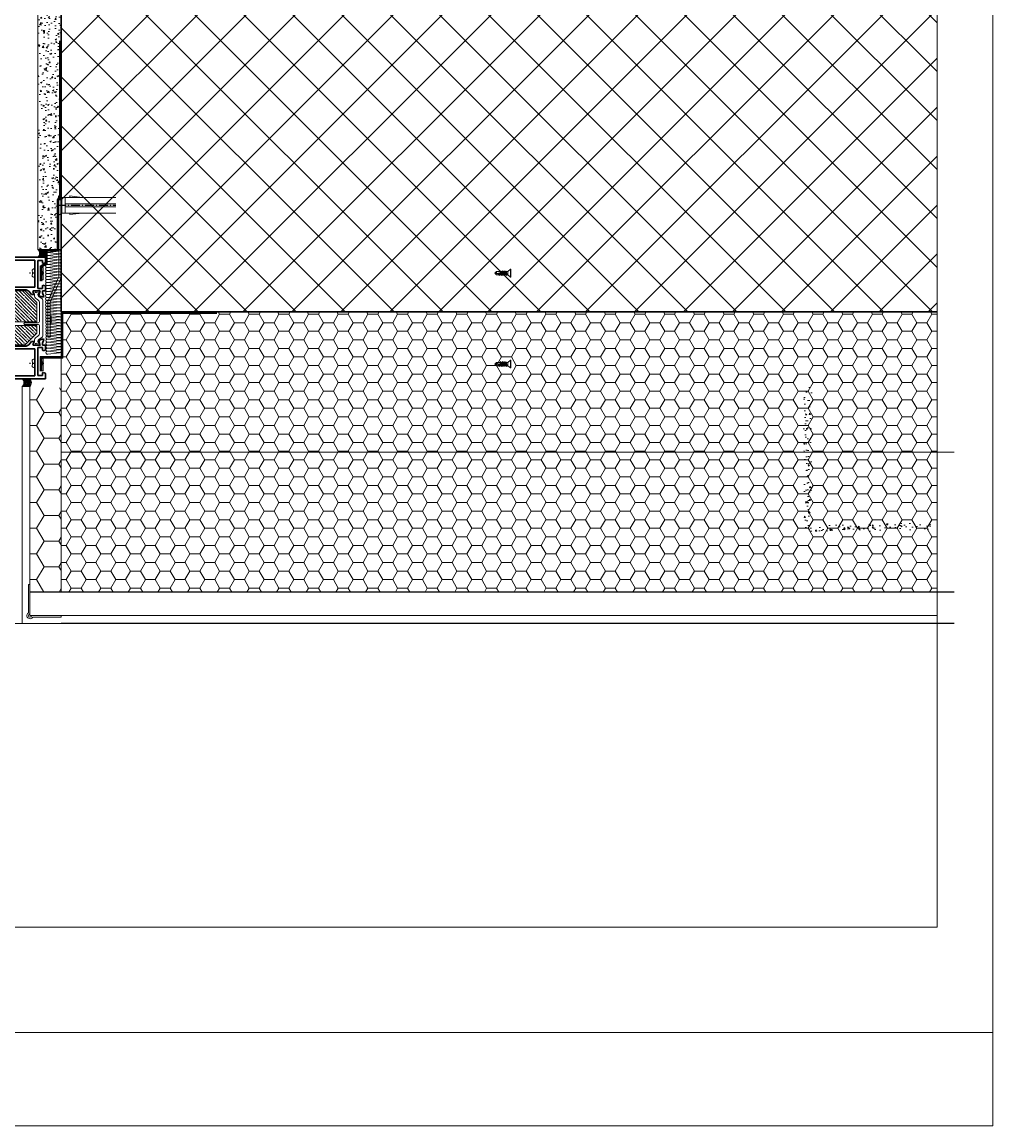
# Model space of a CAD drawing. Header units: millimetres. Extents: x -1427 to 10229, y -1578 to 5221.
# Tile 30 of 129: x 1225 to 1287, y -851 to -780. Entities that reach past the tile are written whole.
import ezdxf

# ---------------------------------------------------------------- set-up
doc = ezdxf.new("R2010")
doc.units = ezdxf.units.MM
for name, pattern in [('ACAD_ISO03W100', [30, 12, -18]), ('CENTER2', [1.125, 0.75, -0.125, 0.125, -0.125]), ('DASHDOT', [25.4, 12.7, -6.35, 0, -6.35])]:
    doc.linetypes.add(name, pattern=pattern)
for name, color, linetype, lineweight in [('0-izo-TERM-tward', 94, 'ZIGZAG', 9), ('0-S-linia-murowane', 43, 'Continuous', 30), ('_Obwiednia', 2, 'Continuous', 30), ('A_wymiary', 7, 'Continuous', 5), ('Akcesoria', 35, 'Continuous', 9), ('blacha', 2, 'Continuous', 18), ('Kreskowanie', 252, 'Continuous', 5), ('Obwiednia', 2, 'Continuous', 30), ('Opisy profile', 7, 'Continuous', 20), ('Oś', 1, 'DASHDOT', 9), ('PROFIL', 2, 'Continuous', 18), ('PROMATEC', 7, 'Continuous', 9), ('Przekładka', 4, 'Continuous', 18), ('ramka skrajna', 7, 'Continuous', 20), ('Silikon', 31, 'Continuous', 18), ('Stal', 1, 'Continuous', 20), ('Tynk', 8, 'Continuous', 18), ('Uszczelki', 1, 'Continuous', 9), ('Ściana', 37, 'Continuous', 18)]:
    doc.layers.add(name, color=color, linetype=linetype, lineweight=lineweight)
for name, color, linetype in [('0-S-linia-wykonczenie', 31, 'Continuous'), ('AAA Wełna', 1, 'Continuous'), ('OSIE', 4, 'CENTER2')]:
    doc.layers.add(name, color=color, linetype=linetype)
doc.styles.get("Standard").update_dxf_attribs({"font": 'arial.ttf'})
doc.linetypes.add('ZIGZAG', pattern='A,0.00254,-5.08,[131,ltypeshp.shx,S=5.08,R=0,X=-5.08,Y=0],-10.16,[131,ltypeshp.shx,S=5.08,R=180,X=5.08,Y=0],-5.08', length=20.32254)
pattern_1 = [(180, (-5355.1217, 31795.42516), (-0.9525, -0.549926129), [0.635, -1.27]), (300, (-5355.1217, 31795.42516), (0.952499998, -0.549926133), [0.635, -1.27]), (240, (-5355.1217, 31795.42516), (-2e-09, -1.099852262), [-1.27, 0.635])]

# ---------------------------------------------------------------- blocks, each defined once
blk = doc.blocks.new('7762L')
at = {"layer": 'Obwiednia'}
for p, q in [((2154.16, 1671.41), (2154.16, 1671.71)), ((2154.16, 1671.71), (2154.46, 1671.71)), ((2154.16, 1602.21), (2154.16, 1671.41)), ((2154.46, 1671.71), (2157.36, 1671.71)), ((2155.36, 1670.16), (2155.36, 1670.46)), ((2155.36, 1670.46), (2155.66, 1670.46)), ((2155.36, 1670.16), (2155.36, 1666.76)), ((2155.36, 1666.46), (2155.36, 1666.76)), ((2155.66, 1666.46), (2155.36, 1666.46)), ((2156.36, 1670.46), (2155.66, 1670.46)), ((2155.66, 1666.46), (2156.36, 1666.46)), ((2156.36, 1670.46), (2156.66, 1670.46)), ((2156.36, 1666.46), (2156.66, 1666.46)), ((2156.66, 1670.46), (2156.66, 1670.16)), ((2156.66, 1670.01), (2156.66, 1670.16)), ((2156.66, 1670.01), (2156.66, 1669.75)), ((2156.66, 1669.75), (2156.81, 1669.75)), ((2156.66, 1666.91), (2156.66, 1667.17)), ((2156.66, 1667.17), (2156.81, 1667.17)), ((2156.66, 1666.76), (2156.66, 1666.91)), ((2156.66, 1666.46), (2156.66, 1666.76)), ((2156.81, 1669.75), (2157.11, 1669.75)), ((2156.81, 1667.17), (2157.11, 1667.17)), ((2157.51, 1669.99), (2157.11, 1669.75)), ((2157.11, 1667.17), (2157.51, 1666.94)), ((2157.36, 1671.71), (2157.66, 1671.71)), ((2157.66, 1670.25), (2157.51, 1669.99)), ((2157.51, 1666.94), (2157.66, 1666.68)), ((2157.66, 1671.71), (2157.66, 1671.41)), ((2157.66, 1671.41), (2157.66, 1670.25)), ((2157.66, 1666.68), (2157.66, 1665.01)), ((2155.96, 1664.91), (2155.96, 1665.21)), ((2155.96, 1665.21), (2156.26, 1665.21)), ((2155.96, 1664.91), (2155.96, 1650.21)), ((2156.37, 1665.21), (2156.26, 1665.21)), ((2156.37, 1665.21), (2156.67, 1665.21)), ((2156.67, 1665.21), (2156.67, 1664.96)), ((2156.67, 1664.71), (2156.67, 1664.96)), ((2156.96, 1664.71), (2156.67, 1664.71)), ((2157.36, 1664.71), (2156.96, 1664.71)), ((2157.36, 1664.71), (2157.66, 1665.01)), ((2160.36, 1658.51), (2160.36, 1659.01)), ((2160.36, 1659.01), (2160.86, 1659.01)), ((2160.36, 1650.21), (2160.36, 1658.51)), ((2160.86, 1659.01), (2163.36, 1659.01)), ((2163.36, 1659.01), (2163.86, 1658.51)), ((2163.86, 1658.51), (2163.86, 1658.21)), ((2162.16, 1653.71), (2162.16, 1653.91)), ((2162.16, 1653.91), (2162.36, 1653.91)), ((2162.16, 1648.11), (2162.16, 1653.71)), ((2162.36, 1653.91), (2173.07, 1653.91)), ((2162.66, 1657.81), (2162.66, 1658.01)), ((2162.66, 1658.01), (2162.86, 1658.01)), ((2162.66, 1657.81), (2162.66, 1655.91)), ((2162.66, 1655.91), (2162.66, 1655.71)), ((2162.66, 1655.71), (2162.86, 1655.71)), ((2163.66, 1658.01), (2162.86, 1658.01)), ((2162.86, 1655.71), (2176.92, 1655.71)), ((2163.66, 1658.01), (2163.86, 1658.01)), ((2163.86, 1658.01), (2163.86, 1658.21)), ((2173.27, 1653.71), (2173.27, 1608.71)), ((2175.5, 1654.26), (2175.66, 1653.67)), ((2175.5, 1654.26), (2178.51, 1653.47)), ((2175.66, 1653.67), (2175.66, 1649.81)), ((2176.92, 1655.71), (2179.36, 1656.7)), ((2178.51, 1653.47), (2179.24, 1654.27)), ((2179.75, 1656.34), (2179.24, 1654.27)), ((2179.36, 1656.7), (2179.75, 1656.34)), ((2155.96, 1649.71), (2155.96, 1650.21)), ((2156.46, 1649.71), (2155.96, 1649.71)), ((2155.97, 1647.71), (2155.97, 1647.91)), ((2155.97, 1647.91), (2156.17, 1647.91)), ((2155.97, 1608.71), (2155.97, 1647.71)), ((2156.17, 1647.91), (2161.96, 1647.91)), ((2156.46, 1649.71), (2159.86, 1649.71)), ((2159.86, 1649.71), (2160.36, 1649.71)), ((2160.36, 1649.71), (2160.36, 1650.21)), ((2161.96, 1647.91), (2162.16, 1647.91)), ((2162.16, 1647.91), (2162.16, 1648.11)), ((2175.06, 1645.32), (2176.02, 1647.03)), ((2175.06, 1645.32), (2175.06, 1614.11)), ((2175.66, 1649.81), (2176.34, 1649.56)), ((2176.02, 1647.03), (2178.16, 1648.61)), ((2176.34, 1649.56), (2177.86, 1650.49)), ((2177.86, 1650.49), (2178.16, 1650.31)), ((2178.16, 1650.31), (2178.16, 1648.61)), ((2155.97, 1608.71), (2155.97, 1608.51)), ((2173.27, 1608.51), (2173.27, 1608.71)), ((2176.02, 1612.4), (2175.06, 1614.11)), ((2175.66, 1609.61), (2176.34, 1609.87)), ((2175.66, 1609.61), (2175.66, 1605.76)), ((2176.02, 1612.4), (2178.16, 1610.82)), ((2177.86, 1608.94), (2176.34, 1609.87)), ((2177.86, 1608.94), (2178.16, 1609.11)), ((2178.16, 1610.82), (2178.16, 1609.11)), ((2154.16, 1601.71), (2154.16, 1602.21)), ((2154.66, 1601.71), (2154.16, 1601.71)), ((2155.36, 1601.71), (2154.66, 1601.71)), ((2155.36, 1601.71), (2155.36, 1601.71)), ((2157.49, 1601.71), (2155.36, 1601.71)), ((2155.97, 1608.51), (2156.17, 1608.51)), ((2156.16, 1606.41), (2156.16, 1606.71)), ((2156.16, 1606.71), (2156.46, 1606.71)), ((2156.16, 1606.41), (2156.16, 1604.01)), ((2156.16, 1604.01), (2156.16, 1603.71)), ((2156.16, 1603.71), (2156.46, 1603.71)), ((2173.07, 1608.51), (2156.17, 1608.51)), ((2164.13, 1606.71), (2156.46, 1606.71)), ((2156.46, 1603.71), (2157.86, 1603.71)), ((2157.49, 1601.71), (2157.78, 1601.94)), ((2158.15, 1603.34), (2157.78, 1601.94)), ((2157.86, 1603.71), (2158.15, 1603.34)), ((2173.86, 1606.71), (2164.13, 1606.71)), ((2172.17, 1603.34), (2172.46, 1603.71)), ((2172.55, 1601.94), (2172.17, 1603.34)), ((2172.46, 1603.71), (2173.86, 1603.71)), ((2172.84, 1601.71), (2172.55, 1601.94)), ((2175.16, 1601.71), (2172.84, 1601.71)), ((2173.07, 1608.51), (2173.27, 1608.51)), ((2173.86, 1606.71), (2174.16, 1606.71)), ((2173.86, 1603.71), (2174.16, 1603.71)), ((2174.16, 1606.71), (2174.16, 1606.41)), ((2174.16, 1604.01), (2174.16, 1606.41)), ((2174.16, 1603.71), (2174.16, 1604.01)), ((2175.16, 1601.71), (2175.66, 1601.71)), ((2175.5, 1605.17), (2178.51, 1605.96)), ((2175.5, 1605.17), (2175.66, 1605.76)), ((2175.66, 1603.71), (2175.66, 1602.21)), ((2176.92, 1603.71), (2175.66, 1603.71)), ((2175.66, 1601.71), (2175.66, 1602.21)), ((2176.92, 1603.71), (2179.36, 1602.73)), ((2178.51, 1605.96), (2179.16, 1605.3)), ((2179.75, 1603.09), (2179.16, 1605.3)), ((2179.36, 1602.73), (2179.75, 1603.09))]:
    blk.add_line(p, q, dxfattribs=at)
blk = doc.blocks.new('7765P')
at = {"layer": '_Obwiednia'}
for p, q in [((2568.95, 1659.25), (2569.45, 1659.75)), ((2568.95, 1658.95), (2568.95, 1659.25)), ((2568.95, 1658.95), (2569.15, 1658.75)), ((2569.95, 1658.75), (2569.15, 1658.75)), ((2569.45, 1659.75), (2571.95, 1659.75)), ((2569.95, 1658.75), (2570.15, 1658.75)), ((2570.15, 1658.75), (2570.15, 1658.55)), ((2570.15, 1656.65), (2570.15, 1658.55)), ((2572.45, 1659.75), (2571.95, 1659.75)), ((2572.45, 1659.25), (2572.45, 1659.75)), ((2572.45, 1659.25), (2572.45, 1650.95)), ((2553.06, 1657.08), (2553.45, 1657.43)), ((2553.06, 1657.08), (2553.66, 1654.86)), ((2553.45, 1657.43), (2555.89, 1656.45)), ((2554.31, 1654.21), (2553.66, 1654.86)), ((2554.31, 1654.21), (2557.31, 1654.99)), ((2554.65, 1651.05), (2554.95, 1651.22)), ((2554.95, 1651.22), (2556.7, 1650.25)), ((2555.89, 1656.45), (2569.95, 1656.45)), ((2557.31, 1654.99), (2557.15, 1654.4)), ((2557.15, 1650.55), (2557.15, 1654.4)), ((2559.55, 1654.45), (2559.55, 1654.65)), ((2559.55, 1654.65), (2559.75, 1654.65)), ((2559.55, 1654.45), (2559.55, 1609.45)), ((2570.45, 1654.65), (2559.75, 1654.65)), ((2569.95, 1656.45), (2570.15, 1656.45)), ((2570.15, 1656.45), (2570.15, 1656.65)), ((2570.45, 1654.65), (2570.65, 1654.65)), ((2570.65, 1654.65), (2570.65, 1654.45)), ((2570.65, 1648.85), (2570.65, 1654.45)), ((2554.65, 1649.35), (2554.65, 1651.05)), ((2554.65, 1649.35), (2556.79, 1647.76)), ((2556.7, 1650.25), (2557.15, 1650.55)), ((2556.79, 1647.76), (2557.75, 1646.05)), ((2557.75, 1614.84), (2557.75, 1646.05)), ((2570.65, 1648.85), (2570.65, 1648.65)), ((2570.65, 1648.65), (2570.85, 1648.65)), ((2576.65, 1648.65), (2570.85, 1648.65)), ((2572.45, 1650.95), (2572.45, 1650.45)), ((2572.45, 1650.45), (2572.95, 1650.45)), ((2572.95, 1650.45), (2578.15, 1650.45)), ((2576.65, 1648.65), (2576.85, 1648.65)), ((2576.85, 1648.65), (2576.85, 1648.45)), ((2576.85, 1609.45), (2576.85, 1648.45)), ((2578.15, 1650.45), (2578.65, 1650.45)), ((2578.65, 1650.45), (2578.65, 1649.95)), ((2578.65, 1649.95), (2578.65, 1602.95)), ((2554.65, 1611.55), (2556.79, 1613.14)), ((2554.65, 1609.85), (2554.65, 1611.55)), ((2554.65, 1609.85), (2554.95, 1609.68)), ((2556.7, 1610.65), (2554.95, 1609.68)), ((2557.15, 1610.35), (2556.7, 1610.65)), ((2556.79, 1613.14), (2557.75, 1614.84)), ((2557.15, 1606.5), (2557.15, 1610.35)), ((2559.55, 1609.45), (2559.55, 1609.25)), ((2559.55, 1609.25), (2559.75, 1609.25)), ((2559.75, 1609.25), (2576.65, 1609.25)), ((2576.65, 1609.25), (2576.85, 1609.25)), ((2576.85, 1609.25), (2576.85, 1609.45)), ((2553.66, 1606.04), (2553.06, 1603.82)), ((2553.06, 1603.82), (2553.45, 1603.47)), ((2553.45, 1603.47), (2555.89, 1604.45)), ((2553.66, 1606.04), (2554.64, 1606.6)), ((2557.31, 1605.91), (2554.64, 1606.6)), ((2557.15, 1604.45), (2555.89, 1604.45)), ((2557.15, 1606.5), (2557.31, 1605.91)), ((2557.15, 1602.95), (2557.15, 1604.45)), ((2557.15, 1602.95), (2557.15, 1602.45)), ((2557.15, 1602.45), (2557.65, 1602.45)), ((2559.98, 1602.45), (2557.65, 1602.45)), ((2558.65, 1607.15), (2558.65, 1607.45)), ((2558.65, 1607.45), (2558.95, 1607.45)), ((2558.65, 1607.15), (2558.65, 1604.75)), ((2558.65, 1604.75), (2558.65, 1604.45)), ((2558.65, 1604.45), (2558.95, 1604.45)), ((2568.69, 1607.45), (2558.95, 1607.45)), ((2558.95, 1604.45), (2560.35, 1604.45)), ((2559.98, 1602.45), (2560.27, 1602.67)), ((2560.64, 1604.07), (2560.27, 1602.67)), ((2560.35, 1604.45), (2560.64, 1604.07)), ((2568.69, 1607.45), (2569.62, 1607.45)), ((2576.35, 1607.45), (2569.62, 1607.45)), ((2574.66, 1604.07), (2574.95, 1604.45)), ((2575.04, 1602.67), (2574.66, 1604.07)), ((2574.95, 1604.45), (2576.35, 1604.45)), ((2575.33, 1602.45), (2575.04, 1602.67)), ((2578.15, 1602.45), (2575.33, 1602.45)), ((2576.35, 1607.45), (2576.65, 1607.45)), ((2576.35, 1604.45), (2576.65, 1604.45)), ((2576.65, 1607.45), (2576.65, 1607.15)), ((2576.65, 1604.75), (2576.65, 1607.15)), ((2576.65, 1604.45), (2576.65, 1604.75)), ((2578.15, 1602.45), (2578.65, 1602.45)), ((2578.65, 1602.45), (2578.65, 1602.95))]:
    blk.add_line(p, q, dxfattribs=at)
blk = doc.blocks.new('przekł_DL')
at = {"layer": 'Przekładka'}
for p, q in [((3, 11.4), (3, 2.79)), ((4.2, 2.78), (4.2, 11.4)), ((-17.5, 5.9), (-17.5, 5)), ((-17.5, 5.9), (-17.5, 5)), ((-17.5, 3.35), (-17.5, 2.45)), ((-17.5, 3.35), (-17.5, 2.45)), ((-16.81, 6.2), (-17.2, 6.2)), ((-17.2, 4.7), (-17.08, 4.7)), ((-17.08, 3.65), (-17.2, 3.65)), ((-17.2, 2.15), (-16.81, 2.15)), ((-16.71, 2.18), (-15.2, 3.05)), ((-15.2, 5.3), (-16.7, 6.17)), ((-14.79, 5.28), (-15.1, 5.28)), ((-15.1, 3.08), (-14.97, 3.08)), ((-13.84, 2.49), (-12.4, 0.43)), ((-11.68, 3.07), (-12.33, 4)), ((-11.58, 0), (11.58, 0)), ((2.21, 2), (-9.64, 2)), ((9.64, 2), (4.98, 2)), ((12.33, 4), (11.68, 3.07)), ((12.4, 0.43), (13.84, 2.49)), ((15.1, 5.28), (14.79, 5.28)), ((14.97, 3.08), (15.1, 3.08)), ((16.7, 6.17), (15.2, 5.3)), ((15.2, 3.05), (16.71, 2.18)), ((17.2, 6.2), (16.81, 6.2)), ((16.81, 2.15), (17.2, 2.15)), ((17.08, 4.7), (17.2, 4.7)), ((17.2, 3.65), (17.08, 3.65)), ((17.5, 5), (17.5, 5.9)), ((17.5, 5), (17.5, 5.9)), ((17.5, 2.45), (17.5, 3.35)), ((17.5, 2.45), (17.5, 3.35))]:
    blk.add_line(p, q, dxfattribs=at)
for centre, radius, start, end in [((3.6, 11.41), 0.6, 359.3007, 180.6993), ((-17.2, 5.9), 0.3, 89.98, 180.02061), ((-17.2, 5), 0.3, 179.9998, 269.99857), ((-17.2, 3.35), 0.3, 89.97042, 180.03015), ((-17.2, 2.45), 0.299, 179.89138, 270.10924), ((-16.75, 4.18), 0.62, 237.8597, 122.14288), ((-16.81, 5.99), 0.209, 59.35315, 90.64805), ((-16.81, 2.35), 0.2, 270.00178, 300.00001), ((-15.09, 5.5), 0.227, 241.83437, 268.16343), ((-15.1, 2.88), 0.198, 90.1848, 119.81695), ((-14.98, 1.69), 1.39, 35.23826, 89.76229), ((-14.79, 2.28), 3, 34.9905, 90.00937), ((-11.58, 1), 1, 215, 270), ((-9.64, 4.5), 2.5, 215.01414, 269.98569), ((2.2, 2.8), 0.796, 270.30065, 359.69934), ((4.99, 2.79), 0.79, 180.71431, 269.28571), ((9.64, 4.5), 2.5, 270.01431, 324.98586), ((11.58, 1), 1, 270, 325), ((14.79, 2.28), 3, 89.99063, 145.0095), ((14.98, 1.69), 1.39, 90.23771, 144.76174), ((15.09, 5.5), 0.227, 271.83657, 298.16563), ((15.1, 2.88), 0.198, 60.18305, 89.8152), ((16.75, 4.18), 0.62, 57.85712, 302.1403), ((16.81, 5.99), 0.209, 89.35195, 120.64685), ((16.81, 2.35), 0.2, 239.99999, 269.99823), ((17.2, 5.9), 0.3, 359.97939, 90.02), ((17.2, 5), 0.3, 270.00143, 0.0002), ((17.2, 3.35), 0.3, 359.96985, 90.02958), ((17.2, 2.45), 0.299, 269.89076, 0.10862)]:
    blk.add_arc(centre, radius, start, end, dxfattribs=at)
blk = doc.blocks.new('7762DL')
at = {"layer": 'Obwiednia'}
for name, p in [('7762L', (-2232.16, -1625.71)), ('7765P', (-2578.65, -1626.45))]:
    blk.add_blockref(name, p, dxfattribs=at)
at = {"layer": 'PROFIL', "linetype": 'ByBlock', "xscale": -1, "rotation": 180}
blk.add_blockref('przekł_DL', (-39, 30.16), dxfattribs=at)
at = {"layer": 'PROFIL', "linetype": 'ByBlock'}
blk.add_blockref('przekł_DL', (-39, -22.16), dxfattribs=at)
blk = doc.blocks.new('*U117')
at = {"layer": 'Akcesoria', "ltscale": 20}
blk.add_line((-6696.79, 2449.49), (-6696.79, 2442.47), dxfattribs=at)
at = {"layer": 'Akcesoria'}
blk.add_lwpolyline([(-6701.8, 2444.56, 0.608521), (-6700.52, 2443.33), (-6700.09, 2443.47), (-6700.09, 2448.47), (-6700.52, 2448.62, 0.608521), (-6701.8, 2447.39, -0.144429)], format="xyb", close=True, dxfattribs=at)
blk.add_arc((-6700.38, 2445.98), 5.02, 315.573, 44.427, dxfattribs=at)
at = {"layer": 'OSIE', "ltscale": 3}
blk.add_line((-6694.46, 2445.97), (-6703.59, 2445.97), dxfattribs=at)
blk = doc.blocks.new('EI102')
at = {"layer": 'PROMATEC'}
h = blk.add_hatch(dxfattribs=at)
h.set_pattern_fill('ANSI35', color=256, scale=0.5, style=0)
h.set_pattern_definition([(45, (-2188.1716, -1880.2186), (-2.245064, 2.245064), []), (45, (-2185.9265, -1880.2186), (-2.245064, 2.245064), [3.96875, -0.79375, 0, -0.79375])])
h.paths.add_polyline_path([(-7.5, -12.5), (0, -5), (0, 0), (-45, 0), (-45, -5), (-37.5, -12.5)])
blk.add_lwpolyline([(-7.5, -12.5), (0, -5), (0, 0), (-45, 0), (-45, -5), (-37.5, -12.5), (-7.5, -12.5)], close=True, dxfattribs=at)
at = {"layer": 'Opisy profile', "linetype": 'ByBlock'}
blk.add_attdef('EI102', (-28.77, -5.1), '', height=2.5, dxfattribs=at)
blk = doc.blocks.new('EI101')
at = {"layer": 'PROMATEC'}
h = blk.add_hatch(dxfattribs=at)
h.set_pattern_fill('ANSI35', color=256, scale=0.5, style=0)
h.set_pattern_definition([(45, (-2188.1716, -1881.4186), (-2.245064, 2.245064), []), (45, (-2185.9265, -1881.4186), (-2.245064, 2.245064), [3.96875, -0.79375, 0, -0.79375])])
h.paths.add_polyline_path([(-37.5, 20), (-45, 12.5), (-45, 0), (-38.67, 0), (-6.16, 0), (0, 0), (0, 12.5), (-7.5, 20)])
blk.add_lwpolyline([(-37.5, 20), (-45, 12.5), (-45, 0), (-38.67, 0, -0.000408), (-38.67, 0), (-6.16, 0, -0.000408), (-6.16, 0), (0, 0), (0, 12.5), (-7.5, 20), (-37.5, 20)], format="xyb", close=True, dxfattribs=at)
at = {"layer": 'Opisy profile', "linetype": 'ByBlock'}
blk.add_attdef('EI101', (-28.56, 7.11), '', height=2.5, dxfattribs=at)
blk = doc.blocks.new('*U86')
at = {"layer": 'Akcesoria'}
blk.add_blockref('*U117', (82029.88, -9212.67), dxfattribs=at)
at = {"layer": 'Akcesoria', "xscale": -1, "rotation": 180}
blk.add_blockref('*U117', (82029.88, -4378.66), dxfattribs=at)
at = {"layer": 'Opisy profile', "linetype": 'ByBlock'}
ref = blk.add_blockref('EI101', (75286.09, -6798.06), dxfattribs=dict(at, xscale=-1))
ref.add_attrib('EI101', 'EI101', (75305.89, -6790.95), dxfattribs={"linetype": 'ByBlock', "height": 2.5})
ref = blk.add_blockref('EI102', (75286.01, -6800.27), dxfattribs=dict(at, xscale=-1))
ref.add_attrib('EI102', 'EI102', (75305.55, -6805.37), dxfattribs={"linetype": 'ByBlock', "height": 2.5})
at = {"layer": 'PROFIL', "linetype": 'ByBlock', "xscale": -1, "rotation": 90}
blk.add_blockref('7762DL', (75312.59, -6834.51), dxfattribs=at)
blk = doc.blocks.new('*U85')
at = {"layer": 'Kreskowanie', "flags": 128}
for points in [[(-282, -125, 0.505403), (-301, -151), (-282, -308, -1.345402), (-321, -308), (-303, -151, 0.505403), (-322, -125)], [(-242, -125, 0.505403), (-261, -151), (-242, -308, -1.345402), (-281, -308), (-263, -151, 0.505403), (-282, -125)], [(-202, -125, 0.505403), (-221, -151), (-202, -308, -1.345402), (-241, -308), (-223, -151, 0.505403), (-242, -125)], [(-162, -125, 0.505403), (-181, -151), (-162, -308, -1.345402), (-201, -308), (-183, -151, 0.505403), (-202, -125)], [(-122, -125, 0.505403), (-141, -151), (-122, -308, -1.345402), (-161, -308), (-143, -151, 0.505403), (-162, -125)], [(-82, -125, 0.505403), (-101, -151), (-82, -308, -1.345402), (-121, -308), (-103, -151, 0.505403), (-122, -125)], [(-42, -125, 0.505403), (-61, -151), (-42, -308, -1.345402), (-81, -308), (-63, -151, 0.505403), (-82, -125)], [(-2, -125, 0.505403), (-21, -151), (-2, -308, -1.345402), (-41, -308), (-23, -151, 0.505403), (-42, -125)], [(38, -125, 0.505403), (19, -151), (38, -308, -1.345402), (-1, -308), (17, -151, 0.505403), (-2, -125)], [(78, -125, 0.505403), (59, -151), (78, -308, -1.345402), (39, -308), (57, -151, 0.505403), (38, -125)], [(118, -125, 0.505403), (99, -151), (118, -308, -1.345402), (79, -308), (97, -151, 0.505403), (78, -125)], [(158, -125, 0.505403), (139, -151), (158, -308, -1.345402), (119, -308), (137, -151, 0.505403), (118, -125)], [(198, -125, 0.505403), (179, -151), (198, -308, -1.345402), (159, -308), (177, -151, 0.505403), (158, -125)], [(238, -125, 0.505403), (219, -151), (238, -308, -1.345402), (199, -308), (217, -151, 0.505403), (198, -125)], [(278, -125, 0.505403), (259, -151), (278, -308, -1.345402), (239, -308), (257, -151, 0.505403), (238, -125)], [(318, -125, 0.505403), (299, -151), (318, -308, -1.345402), (279, -308), (297, -151, 0.505403), (278, -125)], [(358, -125, 0.505403), (339, -151), (358, -308, -1.345402), (319, -308), (337, -151, 0.505403), (318, -125)], [(398, -125, 0.505403), (379, -151), (398, -308, -1.345402), (359, -308), (377, -151, 0.505403), (358, -125)], [(438, -125, 0.505403), (419, -151), (438, -308, -1.345402), (399, -308), (417, -151, 0.505403), (398, -125)], [(478, -125, 0.505403), (459, -151), (478, -308, -1.345402), (439, -308), (457, -151, 0.505403), (438, -125)], [(518, -125, 0.505403), (499, -151), (518, -308, -1.345402), (479, -308), (497, -151, 0.505403), (478, -125)], [(558, -125, 0.505403), (539, -151), (558, -308, -1.345402), (519, -308), (537, -151, 0.505403), (518, -125)], [(598, -125, 0.505403), (579, -151), (598, -308, -1.345402), (559, -308), (577, -151, 0.505403), (558, -125)], [(638, -125, 0.505403), (619, -151), (638, -308, -1.345402), (599, -308), (617, -151, 0.505403), (598, -125)], [(678, -125, 0.505403), (659, -151), (678, -308, -1.345402), (639, -308), (657, -151, 0.505403), (638, -125)], [(718, -125, 0.505403), (699, -151), (718, -308, -1.345402), (679, -308), (697, -151, 0.505403), (678, -125)], [(758, -125, 0.505403), (739, -151), (758, -308, -1.345402), (719, -308), (737, -151, 0.505403), (718, -125)], [(798, -125, 0.505403), (779, -151), (798, -308, -1.345402), (759, -308), (777, -151, 0.505403), (758, -125)], [(838, -125, 0.505403), (819, -151), (838, -308, -1.345402), (799, -308), (817, -151, 0.505403), (798, -125)], [(878, -125, 0.505403), (859, -151), (878, -308, -1.345402), (839, -308), (857, -151, 0.505403), (838, -125)], [(918, -125, 0.505403), (899, -151), (918, -308, -1.345402), (879, -308), (897, -151, 0.505403), (878, -125)], [(958, -125, 0.505403), (939, -151), (958, -308, -1.345402), (919, -308), (937, -151, 0.505403), (918, -125)], [(998, -125, 0.505403), (979, -151), (998, -308, -1.345402), (959, -308), (977, -151, 0.505403), (958, -125)], [(1038, -125, 0.505403), (1019, -151), (1038, -308, -1.345402), (999, -308), (1017, -151, 0.505403), (998, -125)], [(1078, -125, 0.505403), (1059, -151), (1078, -308, -1.345402), (1039, -308), (1057, -151, 0.505403), (1038, -125)]]:
    blk.add_lwpolyline(points, format="xyb", dxfattribs=at)
blk = doc.blocks.new('*U84')
at = {"layer": 'Akcesoria', "ltscale": 20}
for p, q in [((-33.99, 5), (-36.49, 5)), ((-33.99, 0.9), (-36.49, 0.9)), ((-1.99, 5), (-33.99, 5)), ((-3.99, 0.9), (-33.99, 0.9)), ((-14.99, 5), (-6.99, 6)), ((-6.99, 6), (-6.99, 5)), ((-3.99, 5), (-3.99, -5)), ((0, 6.25), (-1.99, 5)), ((-1.99, 5), (-1.99, -5)), ((0, 6.25), (0, -6.25)), ((0, 6.25), (0.3, 5.95)), ((0.3, 5.95), (0.3, -5.95)), ((-33.99, -0.9), (-36.49, -0.9)), ((-33.99, -5), (-36.49, -5)), ((-3.99, -0.9), (-33.99, -0.9)), ((-1.99, -5), (-33.99, -5)), ((-14.99, -5), (-6.99, -6)), ((-6.99, -6), (-6.99, -5)), ((0, -6.25), (-1.99, -5)), ((0, -6.25), (0.3, -5.95))]:
    blk.add_line(p, q, dxfattribs=at)
at = {"layer": 'OSIE', "ltscale": 8}
blk.add_line((1.3, 0), (-36.49, 0), dxfattribs=at)
blk = doc.blocks.new('WWNS_17')
at = {"layer": 'Akcesoria'}
for p, q in [((-6805.25, 248.28), (-6805.02, 248.28)), ((-6805.25, 242.04), (-6805.25, 248.28)), ((-6802.85, 246.48), (-6805.02, 248.28)), ((-6805.02, 245.16), (-6805.02, 248.28)), ((-6805.25, 242.04), (-6805.02, 242.04)), ((-6805.02, 242.04), (-6805.02, 245.16)), ((-6805.02, 242.04), (-6802.85, 243.85)), ((-6802.85, 246.48), (-6802.27, 246.48)), ((-6802.85, 245.16), (-6802.85, 246.48)), ((-6802.85, 243.85), (-6802.85, 245.16)), ((-6801.59, 243.85), (-6802.85, 243.85)), ((-6802.27, 246.48), (-6801.87, 247.13)), ((-6801.87, 247.13), (-6802.27, 246.48)), ((-6801.87, 247.13), (-6802.27, 246.48)), ((-6801.87, 247.13), (-6802.27, 246.48)), ((-6801.87, 247.13), (-6802.27, 246.48)), ((-6801.59, 243.85), (-6802.27, 246.48)), ((-6801.19, 243.19), (-6801.87, 247.13)), ((-6801.87, 247.13), (-6801.52, 246.48)), ((-6801.52, 246.48), (-6801.87, 247.13)), ((-6801.52, 246.48), (-6801.87, 247.13)), ((-6801.52, 246.48), (-6801.87, 247.13)), ((-6801.52, 246.48), (-6801.87, 247.13)), ((-6801.19, 243.19), (-6801.59, 243.85)), ((-6801.59, 243.85), (-6801.19, 243.19)), ((-6801.59, 243.85), (-6801.19, 243.19)), ((-6801.59, 243.85), (-6801.19, 243.19)), ((-6801.59, 243.85), (-6801.19, 243.19)), ((-6801.52, 246.48), (-6800.81, 246.48)), ((-6800.84, 243.85), (-6801.52, 246.48)), ((-6800.84, 243.85), (-6801.19, 243.19)), ((-6801.19, 243.19), (-6800.84, 243.85)), ((-6801.19, 243.19), (-6800.84, 243.85)), ((-6801.19, 243.19), (-6800.84, 243.85)), ((-6801.19, 243.19), (-6800.84, 243.85)), ((-6800.12, 243.85), (-6800.84, 243.85)), ((-6800.41, 247.13), (-6800.81, 246.48)), ((-6800.41, 247.13), (-6800.81, 246.48)), ((-6800.41, 247.13), (-6800.81, 246.48)), ((-6800.41, 247.13), (-6800.81, 246.48)), ((-6800.12, 243.85), (-6800.81, 246.48)), ((-6799.73, 243.19), (-6800.41, 247.13)), ((-6800.06, 246.48), (-6800.41, 247.13)), ((-6800.06, 246.48), (-6800.41, 247.13)), ((-6800.06, 246.48), (-6800.41, 247.13)), ((-6800.06, 246.48), (-6800.41, 247.13)), ((-6800.12, 243.85), (-6799.73, 243.19)), ((-6800.12, 243.85), (-6799.73, 243.19)), ((-6800.12, 243.85), (-6799.73, 243.19)), ((-6799.37, 243.85), (-6800.06, 246.48)), ((-6799.39, 246.48), (-6800.06, 246.48)), ((-6799.73, 243.19), (-6799.37, 243.85)), ((-6799.73, 243.19), (-6799.37, 243.85)), ((-6799.73, 243.19), (-6799.37, 243.85)), ((-6799.73, 243.19), (-6799.37, 243.85)), ((-6799.73, 243.19), (-6799.73, 243.19)), ((-6798.99, 247.13), (-6799.39, 246.48)), ((-6798.99, 247.13), (-6799.39, 246.48)), ((-6798.99, 247.13), (-6799.39, 246.48)), ((-6798.99, 247.13), (-6799.39, 246.48)), ((-6798.7, 243.85), (-6799.39, 246.48)), ((-6798.7, 243.85), (-6799.37, 243.85)), ((-6798.31, 243.19), (-6798.99, 247.13)), ((-6798.63, 246.48), (-6798.99, 247.13)), ((-6798.63, 246.48), (-6798.99, 247.13)), ((-6798.63, 246.48), (-6798.99, 247.13)), ((-6798.63, 246.48), (-6798.99, 247.13)), ((-6798.7, 243.85), (-6798.31, 243.19)), ((-6798.7, 243.85), (-6798.31, 243.19)), ((-6798.7, 243.85), (-6798.31, 243.19)), ((-6798.7, 243.85), (-6798.31, 243.19)), ((-6797.95, 243.85), (-6798.63, 246.48)), ((-6797.92, 246.48), (-6798.63, 246.48)), ((-6798.31, 243.19), (-6797.95, 243.85)), ((-6798.31, 243.19), (-6797.95, 243.85)), ((-6798.31, 243.19), (-6797.95, 243.85)), ((-6798.31, 243.19), (-6797.95, 243.85)), ((-6797.24, 243.85), (-6797.95, 243.85)), ((-6797.53, 247.13), (-6797.92, 246.48)), ((-6797.53, 247.13), (-6797.92, 246.48)), ((-6797.53, 247.13), (-6797.92, 246.48)), ((-6797.53, 247.13), (-6797.92, 246.48)), ((-6797.24, 243.85), (-6797.92, 246.48)), ((-6796.84, 243.19), (-6797.53, 247.13)), ((-6797.17, 246.48), (-6797.53, 247.13)), ((-6797.24, 243.85), (-6796.84, 243.19)), ((-6796.46, 246.48), (-6797.17, 246.48)), ((-6796.49, 243.85), (-6797.17, 246.48)), ((-6796.84, 243.19), (-6796.49, 243.85)), ((-6796.84, 243.19), (-6796.84, 243.19)), ((-6796.49, 243.85), (-6795.78, 243.85)), ((-6796.49, 243.85), (-6793.62, 243.85)), ((-6796.06, 247.13), (-6796.46, 246.48)), ((-6796.15, 245.13), (-6796.46, 246.48)), ((-6796.15, 245.13), (-6795.75, 245.79)), ((-6795.39, 245.13), (-6796.15, 245.13)), ((-6796.06, 247.13), (-6795.75, 245.79)), ((-6795.71, 246.48), (-6796.06, 247.13)), ((-6795.75, 245.79), (-6795.39, 245.13)), ((-6793.62, 246.48), (-6795.71, 246.48)), ((-6795.53, 245.71), (-6795.71, 246.48)), ((-6794.72, 246.48), (-6795.53, 245.71)), ((-6795.53, 245.71), (-6795.44, 245.33)), ((-6795.39, 245.13), (-6795.44, 245.33)), ((-6795.44, 245.33), (-6795.39, 245.13)), ((-6793.62, 245.33), (-6795.44, 245.33)), ((-6792.3, 245.16), (-6793.62, 246.48)), ((-6793.62, 245.33), (-6793.62, 245.16)), ((-6793.62, 245.33), (-6792.3, 245.16)), ((-6793.62, 245.16), (-6793.62, 243.85)), ((-6793.62, 243.85), (-6792.3, 245.16))]:
    blk.add_line(p, q, dxfattribs=at)
blk = doc.blocks.new('*U89')
at = {"layer": 'Kreskowanie', "linetype": 'ACAD_ISO03W100', "ltscale": 0.2, "const_width": 1}
blk.add_lwpolyline([(30.46, -38.19), (30.46, -29.18), (16.97, -29.18), (16.97, -0.5), (-82.53, -0.5)], dxfattribs=at)
at = {"layer": 'Uszczelki', "linetype": 'ByBlock'}
for points in [[(30.96, -38.19), (30.96, -28.68), (17.47, -28.68), (17.47, 0), (-82.53, 0)], [(29.96, -38.19), (29.96, -29.68), (16.47, -29.68), (16.47, -1), (-82.53, -1)]]:
    blk.add_lwpolyline(points, dxfattribs=at)
blk = doc.blocks.new('*U88')
at = {"layer": 'Kreskowanie', "linetype": 'ACAD_ISO03W100', "ltscale": 0.2, "const_width": 1}
blk.add_lwpolyline([(2.25, -10.07), (2.25, -0.83), (-1.25, 1.38), (-1.25, 9.72), (-8.74, 9.72), (-8.74, 41.97), (-10.24, 44.33), (-10.24, 144.19)], dxfattribs=at)
at = {"layer": 'Uszczelki', "linetype": 'ByBlock'}
for points in [[(1.75, -10.07), (1.75, -1.1), (-1.75, 1.1), (-1.75, 9.22), (-9.24, 9.22), (-9.24, 41.82), (-10.74, 44.19), (-10.74, 144.19)], [(2.75, -10.07), (2.75, -0.55), (-0.75, 1.66), (-0.75, 10.22), (-8.24, 10.22), (-8.24, 42.11), (-9.74, 44.48), (-9.74, 144.19)], [(2.75, -10.07), (2.75, -0.55), (-0.75, 1.66), (-0.75, 10.22), (-8.24, 10.22), (-8.24, 42.11), (-9.74, 44.48), (-9.74, 144.19)]]:
    blk.add_lwpolyline(points, dxfattribs=at)
blk = doc.blocks.new('*U187')
at = {"layer": 'Tynk'}
h = blk.add_hatch(dxfattribs=at)
h.set_pattern_fill('AR-CONC', color=256, scale=0.05)
h.set_pattern_definition([(50, (-501.862, 59.213), (9.1092334, -0.796954), [0.9525, -10.4775]), (355, (-501.862, 59.213), (-1.762171, 9.552842), [0.762, -8.382029]), (100.45144, (-501.103, 59.147), (7.347062, 8.755888), [0.8095, -8.904512]), (46.1842, (-501.862, 61.753), (13.553952, -2.102116), [1.42875, -15.71625]), (96.63556, (-500.733, 61.578), (11.870207, 12.371306), [1.21425, -13.35678]), (351.18415, (-501.862, 61.753), (11.870207, 12.371306), [1.142998, -12.572987]), (21, (-500.592, 61.118), (7.5807196, -5.11326), [0.9525, -10.4775]), (326, (-500.592, 61.118), (3.090101, 9.209398), [0.762, -8.382]), (71.45144, (-499.96, 60.692), (10.670821, 4.096138), [0.8095, -8.904497]), (37.5, (-501.862, 59.2134), (0.1544302, 4.227752), [0, -8.2804, 0, -8.509, 0, -8.41375]), (7.5, (-501.862, 59.2134), (3.340983, 5.0090287), [0, -4.8514, 0, -8.0899, 0, -3.20675]), (327.5, (-504.694, 59.2134), (6.7795298, -0.2864372), [0, -3.175, 0, -9.906, 0, -13.1445]), (317.5, (-505.964, 59.2134), (7.406459, 1.2713246), [0, -4.1275, 0, -6.5786, 0, -9.3345])])
h.paths.add_polyline_path([(3535.25, -5412.12), (3535.25, -5319.29), (3530.25, -5319.29), (3530.25, -5387.12), (3531.25, -5387.12), (3531.25, -5405.22, 0.247394), (3531.38, -5405.47, -1.204134), (3528.6, -5408.25, 0.247394), (3528.35, -5408.12), (3510.25, -5408.12), (3510.25, -5407.12), (3449.65, -5407.12), (3449.65, -5412.12)])
at = {"layer": 'blacha'}
blk.add_lwpolyline([(4030.46, -5467.46, 0.247394), (4030.21, -5467.33), (4012.11, -5467.33), (4012.11, -5466.33), (4030.84, -5466.33, -0.34754), (4031.14, -5466.56, 1.791404), (4032.34, -5465.36, -0.34754), (4032.11, -5465.07), (4032.11, -5446.33), (4033.11, -5446.33), (4033.11, -5464.43, 0.247394), (4033.24, -5464.68, -1.204134)], format="xyb", close=True, dxfattribs=at)
at = {"layer": 'Tynk', "ltscale": 0.8}
for points in [[(4032.11, -5466.33), (4032.11, -5319.29), (4037.11, -5319.29), (4037.11, -5471.33)], [(4032.11, -5466.33), (3449.65, -5466.33)], [(3449.65, -5471.33), (3449.65, -5466.33)], [(4037.11, -5471.33), (3449.65, -5471.33)]]:
    blk.add_lwpolyline(points, dxfattribs=at)

msp = doc.modelspace()

# ---------------------------------------------------------------- hatches: boundary and pattern name
at = {"layer": 'PROMATEC'}
h = msp.add_hatch(dxfattribs=at)
h.set_pattern_fill('AR-CONC', scale=0.005, style=0)
h.set_pattern_definition([(50, (1364.48334, -1010.8071), (0.9109233, -0.0796954), [0.09525, -1.04775]), (355, (1364.4833, -1010.8071), (-0.176214, 0.9552832), [0.0762, -0.8382]), (100.451, (1364.55925, -1010.8137), (0.7347125, 0.8755834), [0.08095, -0.89045]), (46.1842, (1364.4833, -1010.5531), (1.355395, -0.2102116), [0.142875, -1.571625]), (96.6356, (1364.5963, -1010.5706), (1.187021, 1.237128), [0.121425, -1.335675]), (351.184, (1364.4833, -1010.5531), (1.187023, 1.2371256), [0.1143, -1.2573]), (21, (1364.61034, -1010.6166), (0.7580744, -0.5113276), [0.09525, -1.04775]), (326, (1364.6103, -1010.6166), (0.30901, 0.9209398), [0.0762, -0.8382]), (71.4514, (1364.6735, -1010.6592), (1.0670825, 0.4096143), [0.08095, -0.89045]), (37.5, (1364.48334, -1010.80708), (0.015443, 0.4227752), [0, -0.82804, 0, -0.8509, 0, -0.841375]), (7.5, (1364.48334, -1010.8071), (0.3340983, 0.5009029), [0, -0.48514, 0, -0.80899, 0, -0.320675]), (327.5, (1364.20013, -1010.80708), (0.67795298, -0.0286437), [0, -0.3175, 0, -0.9906, 0, -1.31445]), (317.5, (1364.07313, -1010.8071), (0.7406459, 0.1271325), [0, -0.41275, 0, -0.65786, 0, -0.93345])])
h.paths.add_polyline_path([(1227.12637, -791.35706), (1227.12637, -794.54659), (1225.81637, -794.54659), (1225.81637, -773.54996), (1227.27637, -773.54996), (1227.27637, -791.35706)])
at = {"layer": 'Ściana'}
h = msp.add_hatch(dxfattribs=at)
h.set_pattern_fill('ANSI37', color=256, scale=0.7, angle=270, style=0)
h.set_pattern_definition([(225, (-5355.1217, 31795.4252), (1.57154482, -1.57154482), []), (315, (-5355.1217, 31795.4252), (1.57154482, 1.57154482), [])])
h.paths.add_polyline_path([(1227.27283, -773.54996), (1227.27229, -798.54982), (1283.51826, -798.54982), (1283.5188, -773.54996)])
h = msp.add_hatch(dxfattribs=at)
h.set_pattern_fill('HONEY', color=256, scale=0.2, angle=270, style=0)
h.set_pattern_definition(pattern_1)
h.paths.add_polyline_path([(1283.51853, -798.54996), (1227.27283, -798.54996), (1227.27283, -807.54996), (1283.51853, -807.54996)])
h = msp.add_hatch(dxfattribs=at)
h.set_pattern_fill('HONEY', color=256, scale=0.3, angle=270, style=0)
h.set_pattern_definition([(180, (-5355.1217, 31795.4252), (-1.42875, -0.824889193), [0.9525, -1.905]), (300, (-5355.1217, 31795.4252), (1.428749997, -0.824889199), [0.9525, -1.905]), (240, (-5355.1217, 31795.4252), (-3e-09, -1.649778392), [-1.905, 0.9525])])
h.paths.add_polyline_path([(1225.27283, -816.54996), (1227.27283, -816.54996), (1227.27283, -803.42364), (1225.27283, -803.42364)])
h = msp.add_hatch(dxfattribs=at)
h.set_pattern_fill('HONEY', color=256, scale=0.2, angle=270, style=0)
h.set_pattern_definition(pattern_1)
h.paths.add_polyline_path([(1283.51853, -807.54996), (1227.27283, -807.54996), (1227.27283, -816.54996), (1283.51853, -816.54996)])

# ---------------------------------------------------------------- linework, layer by layer
at = {"layer": '0-izo-TERM-tward', "linetype": 'ByBlock', "ltscale": 8}
for points in [[(1227.27283, -798.54996), (1227.27283, -816.54996)], [(1284.601, -807.54996), (1227.27283, -807.54996)]]:
    msp.add_lwpolyline(points, dxfattribs=at)
at = {"layer": '0-S-linia-murowane'}
for points in [[(1227.27283, -798.54996), (1227.27283, -773.54996), (1283.51853, -773.54996)], [(1283.51853, -798.54934), (1227.27283, -798.54996)]]:
    msp.add_lwpolyline(points, dxfattribs=at)
at = {"layer": '0-S-linia-wykonczenie'}
for points in [[(1284.601, -816.54996), (1225.27283, -816.54996)], [(1284.601, -818.54996), (1227.27283, -818.54996)]]:
    msp.add_lwpolyline(points, dxfattribs=at)
at = {"layer": 'A_wymiary'}
msp.add_line((1115.01255, -795.04646), (1226.27254, -795.04646), dxfattribs=at)
msp.add_lwpolyline([(1116.51227, -818.54996), (1224.77283, -818.54996)], dxfattribs=at)
at = {"layer": 'Oś', "ltscale": 10}
msp.add_lwpolyline([(1056.68409, -764.38777), (1283.51853, -764.38777), (1283.51853, -838.05572), (1056.68409, -838.05572)], close=True, dxfattribs=at)
at = {"layer": 'PROFIL', "linetype": 'ByBlock'}
for points in [[(1226.02751, -795.70902), (1226.12751, -795.70902), (1226.12751, -796.49866), (1226.02751, -796.49866), (1226.02751, -795.70902)], [(1226.02751, -801.54786), (1226.12751, -801.54786), (1226.12751, -802.3375), (1226.02751, -802.3375), (1226.02751, -801.54786)]]:
    msp.add_lwpolyline(points, dxfattribs=at)
at = {"layer": 'ramka skrajna'}
for points in [[(1053.05934, -735.70073), (1287.09814, -735.70073), (1287.09814, -850.81273), (1053.05934, -850.81273)], [(1053.05934, -741.70073), (1287.09814, -741.70073), (1287.09814, -844.81273), (1053.05934, -844.81273)]]:
    msp.add_lwpolyline(points, close=True, dxfattribs=at)
at = {"layer": 'Silikon'}
for centre, start, end in [((1225.53867, -794.79833), 314.8093533, 46.0331704), ((1225.60067, -794.79833), 314.8093533, 46.0331704), ((1225.66067, -794.79833), 314.8093533, 46.0331704), ((1225.72067, -794.79833), 314.8093533, 46.0331704), ((1225.78067, -794.79833), 314.8093533, 46.0331704), ((1225.84067, -794.79833), 314.8093533, 46.0331704), ((1225.90067, -794.79833), 314.8093533, 46.0331704), ((1224.53001, -803.0946), 313.9668296, 45.1906467), ((1224.59201, -803.0946), 313.9668296, 45.1906467), ((1224.65201, -803.0946), 313.9668296, 45.1906467), ((1224.71201, -803.0946), 313.9668296, 45.1906467), ((1224.77201, -803.0946), 313.9668296, 45.1906467), ((1224.83201, -803.0946), 313.9668296, 45.1906467), ((1224.89201, -803.09513), 313.9668296, 45.1906467), ((1224.952, -803.0946), 313.9668296, 45.1906467), ((1225.012, -803.0946), 313.9668296, 45.1906467)]:
    msp.add_arc(centre, 0.34975, start, end, dxfattribs=at)
at = {"layer": 'Stal'}
msp.add_lwpolyline([(1226.42751, -800.18496), (1226.42751, -797.88496), (1227.12637, -796.30976), (1227.12637, -791.35706), (1227.27637, -791.35706), (1227.27637, -792.76654), (1227.27637, -796.35706), (1226.57751, -797.93226), (1226.57751, -800.18496)], close=True, dxfattribs=at)
msp.add_lwpolyline([(1226.57751, -798.85861), (1226.62751, -798.85861), (1226.62751, -799.25861), (1226.57751, -799.25861), (1226.57751, -798.85861)], dxfattribs=at)
at = {"layer": 'Tynk', "linetype": 'ByBlock'}
msp.add_lwpolyline([(1227.27637, -773.54996), (1227.27637, -794.54659), (1225.78148, -794.54659), (1225.77637, -773.54996)], dxfattribs=at)

# ---------------------------------------------------------------- block references
at = {"linetype": 'ByBlock', "xscale": 0.1, "yscale": 0.1, "zscale": 0.1}
msp.add_blockref('*U86', (-6307.38649, -119.39501), dxfattribs=at)
at = {"xscale": -0.1, "yscale": 0.1, "zscale": 0.1}
msp.add_blockref('*U187', (1628.48371, -271.41691), dxfattribs=at)
at = {"layer": 'AAA Wełna', "xscale": 0.004800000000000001, "yscale": 0.004800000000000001, "zscale": 0.004800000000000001, "rotation": 270.1854297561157}
msp.add_blockref('*U85', (1227.87786, -796.08837), dxfattribs=at)
at = {"layer": 'Akcesoria', "xscale": 0.08000000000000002, "yscale": 0.08000000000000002, "zscale": 0.08000000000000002, "rotation": 180}
for p in [(711.72588, -776.45232), (711.72588, -782.29116)]:
    msp.add_blockref('WWNS_17', p, dxfattribs=at)
at = {"layer": 'PROFIL', "linetype": 'ByBlock', "xscale": -0.1, "yscale": 0.1, "zscale": 0.1}
for name, p in [('*U88', (1226.20251, -795.56834)), ('*U84', (1227.12637, -791.71191)), ('*U89', (1229.02313, -798.54996))]:
    msp.add_blockref(name, p, dxfattribs=at)

doc.saveas('drawing.dxf')
